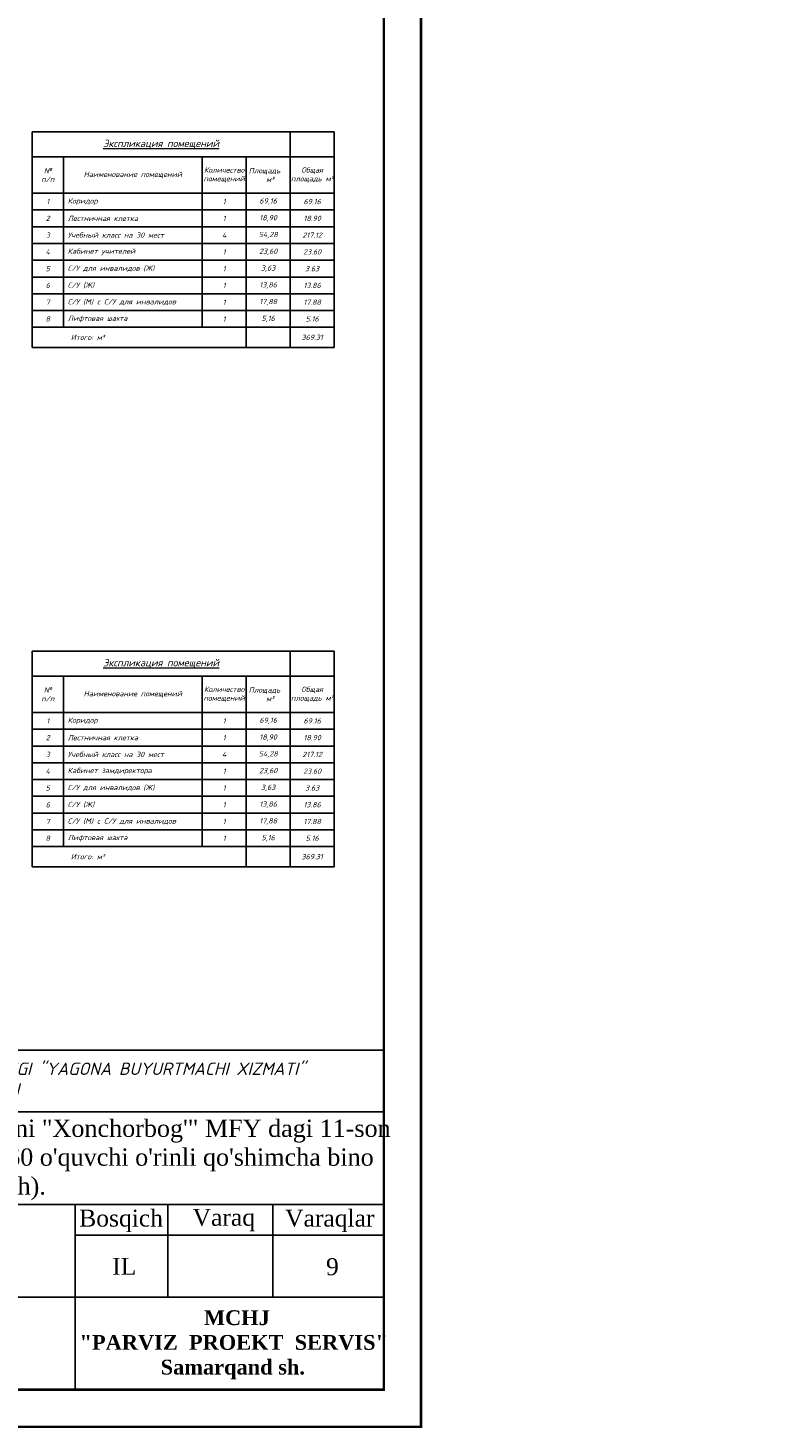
# Model space of a CAD drawing. Header units: millimetres. Extents: x -257011 to 237647566, y 2784933 to 6706507.
# Tile 152 of 256: x 9461863 to 9522113, y 4968392 to 5081731. Entities that reach past the tile are written whole.
import ezdxf

# ---------------------------------------------------------------- set-up
doc = ezdxf.new("R2010")
doc.units = ezdxf.units.MM
doc.header["$LTSCALE"] = 1000
doc.layers.add('(002) Рамка', color=7, linetype='Continuous')
doc.layers.add('Размер 1', color=49, linetype='Continuous', lineweight=20)
doc.styles.add('iso', font='isocpeur.TTF')
doc.styles.add('Roman', font='romans')
doc.styles.get("Standard").update_dxf_attribs({"font": 'ARIALN.TTF'})
doc.styles.add('WMF-Times New Roman0', font='times.ttf')
doc.styles.add('Текст1', font='isocpeui.ttf', dxfattribs={"height": 300})

# ---------------------------------------------------------------- blocks, each defined once
blk = doc.blocks.new('dhyjfyuk')
for p, q in [((4475914, -1184524), (4383414, -1184524)), ((4475914, -1212024), (4475914, -1184524)), ((4415914, -1189524), (4475914, -1189524)), ((4383414, -1197024), (4475914, -1197024)), ((4450914, -1212024), (4450914, -1197024)), ((4458414, -1204524), (4458414, -1197024)), ((4466914, -1204524), (4466914, -1197024)), ((4450914, -1199524), (4475914, -1199524)), ((4383414, -1204524), (4475914, -1204524))]:
    blk.add_line(p, q)
at = {"style": 'WMF-Times New Roman0'}
for s, insert, char_height, width, attachment_point in [('Buyurtmachi:{\\fISOCPEUR|b0|i1|c204|p34; "SAMARQAND VILOYATI HOKIMLIGI "YAGONA\\fISOCPEUR|b0|i1|c0|p34; \\fISOCPEUR|b0|i1|c204|p34;BUYURTMACHI XIZMATI" \\fISOCPEUR|b0|i1|c0|p34;\\P                   \\fISOCPEUR|b0|i1|c204|p34;DAVLAT UNITARKORXONASI}', (4416879, -1186878, 105406), 1000, 59035.39, 4), ('\\pi3453.25486;Samarqand viloyati Toyloq tumani "Хоnсhоrbоg\'" МFY dagi 11-son \\P\\pi1816.32378;maktabni rekonstruksiya qilish. (360 o\'quvchi o\'rinli qo\'shimcha bino \\P\\pi27327.21058;qurish).', (4414694, -1193420), 1400, 60812.6, 4), ('\\pi12888.864;{\\fTimes New Roman|b1|i0|c204|p18;\\C0;MCHJ\\P\\pi2815.884;"PARVIZ  PROEKT  SERVIS"\\P\\pi9383.364;Samarqand sh.\\C256; }', (4448452, -1205594), 1200, 29788.7, 1)]:
    blk.add_mtext(s, dxfattribs=dict(at, insert=insert, char_height=char_height, width=width, attachment_point=attachment_point))
at = {"char_height": 1370.37, "width": 6256.98, "attachment_point": 1}
for s, insert in [('{\\fTimes New Roman|b0|i0|c204|p18;Bosqich}', (4451239, -1197449)), ('{\\fTimes New Roman|b0|i0|c204|p18;Varaq}', (4460421, -1197383)), ('{\\fTimes New Roman|b0|i0|c204|p18;Varaqlar}', (4467912, -1197449)), ('{\\fTimes New Roman|b0|i0|c204|p18;IL}', (4453907, -1201350)), ('{\\fTimes New Roman|b0|i0|c0|p18;9}', (4471227, -1201380))]:
    blk.add_mtext(s, dxfattribs=dict(at, insert=insert))
blk = doc.blocks.new('*T1862')
at = {"layer": 'Размер 1', "color": 0, "linetype": 'ByBlock', "lineweight": -2, "ltscale": 1000, "transparency": 16777216}
for p, q in [((0, 0), (24462, 0)), ((0, 0), (0, -17452)), ((20900, 0), (20900, -17452)), ((24462, 0), (24462, -17452)), ((0, -2027), (24462, -2027)), ((2545, -2027), (2545, -15824)), ((13775, -2027), (13775, -15824)), ((17337, -2027), (17337, -17452)), ((0, -4967), (24462, -4967)), ((0, -6324), (24462, -6324)), ((0, -7681), (24462, -7681)), ((0, -9038), (24462, -9038)), ((0, -10395), (24462, -10395)), ((0, -11752), (24462, -11752)), ((0, -13109), (24462, -13109)), ((0, -14467), (24462, -14467)), ((0, -15824), (24462, -15824)), ((0, -17452), (24462, -17452))]:
    blk.add_line(p, q, dxfattribs=at)
at = {"layer": 'Размер 1', "color": 0, "lineweight": 15, "ltscale": 1000, "transparency": 16777216}
for s, insert, char_height, width, attachment_point, style in [('{\\fISOCPEUR|b1|i1|c204|p34;\\L\\C7;Экспликация помещений}', (10450, -1014), 593.74, 20628.18, 5, 'iso'), ('{\\fISOCPEUR|b1|i1|c204|p34;№\\Pп/п}', (1272, -3497), 424.1, 2273.17, 5, 'iso'), ('{\\fISOCPEUR|b1|i1|c204|p34;\\C7;Наименование помещений }', (8160, -3497), 424.1, 10958.72, 5, 'iso'), ('{\\fISOCPEUR|b1|i1|c204|p34;\\C7;Количество помещений}', (15556, -3497), 424.1, 3291.01, 5, 'iso'), ('{\\fISOCPEUR|b1|i1|c204|p34;\\C7;Площадь     м²}', (19118, -3497), 424.1, 3291.01, 5, 'iso'), ('{\\fISOCPEUR|b1|i1|c204|p34;Общая площадь м²}', (22681, -3497), 424.1, 3291.01, 5, 'iso'), ('Коридор', (2884, -5645), 424.1, 10551.59, 4, 'Текст1'), ('{\\fISOCPEUR|b0|i1|c204|p34;69.16}', (22681, -5645), 424.1, 3291.01, 5, 'iso'), ('Лестничная клетка ', (2884, -7002), 424.1, 10551.59, 4, 'Текст1'), ('{\\fISOCPEUR|b0|i1|c204|p34;18.90}', (22681, -7002), 424.1, 3291.01, 5, 'iso'), ('\\A1;Учебный класс на 30 мест ', (2884, -8360), 424.1, 10551.59, 4, 'Текст1'), ('{\\fISOCPEUR|b0|i1|c204|p34;217.12}', (22681, -8360), 424.1, 3291.01, 5, 'iso'), ('\\A1;Кабинет учителей', (2884, -9717), 424.1, 10551.59, 4, 'Текст1'), ('{\\fISOCPEUR|b0|i1|c204|p34;23.60}', (22681, -9717), 424.1, 3291.01, 5, 'iso'), ('С/У для инвалидов (Ж)', (2884, -11074), 424.1, 10551.59, 4, 'Текст1'), ('{\\fISOCPEUR|b0|i1|c204|p34;3,63}', (19118, -11074), 424.1, 3291.01, 5, 'iso'), ('{\\fISOCPEUR|b0|i1|c204|p34;3.63}', (22681, -11074), 424.1, 3291.01, 5, 'iso'), ('С/У (Ж)', (2884, -12431), 424.1, 10551.59, 4, 'Текст1'), ('{\\fISOCPEUR|b0|i1|c204|p34;13.86}', (22681, -12431), 424.1, 3291.01, 5, 'iso'), ('С/У (М) c С/У для инвалидов ', (2884, -13788), 424.1, 10551.59, 4, 'Текст1'), ('{\\fISOCPEUR|b0|i1|c204|p34;17.88}', (22681, -13788), 424.1, 3291.01, 5, 'iso'), ('Лифтовая шахта', (2884, -15145), 424.1, 10551.59, 4, 'Текст1'), ('{\\fISOCPEUR|b0|i1|c204|p34;5.16}', (22681, -15145), 424.1, 3291.01, 5, 'iso'), ('{\\fISOCPEUR|b0|i1|c204|p34;\\C158;          Итого: м²}', (136, -16638), 424.1, 17065.75, 4, 'iso')]:
    blk.add_mtext(s, dxfattribs=dict(at, insert=insert, char_height=char_height, width=width, attachment_point=attachment_point, style=style))
at = {"layer": 'Размер 1', "color": 7, "lineweight": 15, "ltscale": 1000, "transparency": 16777216, "char_height": 424.1, "attachment_point": 5, "style": 'iso'}
for s, insert, width in [('{\\fISOCPEUR|b0|i1|c204|p34;1}', (1272, -5645), 2273.17), ('{\\fISOCPEUR|b0|i1|c204|p34;1', (15556, -5645), 3291.01), ('{\\fISOCPEUR|b0|i1|c204|p34;69,16}', (19118, -5645), 3291.01), ('{\\fISOCPEUR|b0|i1|c204|p34;2}', (1272, -7002), 2273.17), ('{\\fISOCPEUR|b0|i1|c204|p34;1', (15556, -7002), 3291.01), ('{\\fISOCPEUR|b0|i1|c204|p34;18,90}', (19118, -7002), 3291.01), ('{\\fISOCPEUR|b0|i1|c204|p34;3}', (1272, -8360), 2273.17), ('{\\fISOCPEUR|b0|i1|c204|p34;4', (15556, -8360), 3291.01), ('{\\fISOCPEUR|b0|i1|c204|p34;54,28}', (19118, -8360), 3291.01), ('{\\fISOCPEUR|b0|i1|c204|p34;4}', (1272, -9717), 2273.17), ('{\\fISOCPEUR|b0|i1|c204|p34;1', (15556, -9717), 3291.01), ('{\\fISOCPEUR|b0|i1|c204|p34;23,60}', (19118, -9717), 3291.01), ('{\\fISOCPEUR|b0|i1|c204|p34;5}', (1272, -11074), 2273.17), ('{\\fISOCPEUR|b0|i1|c204|p34;1', (15556, -11074), 3291.01), ('{\\fISOCPEUR|b0|i1|c204|p34;6}', (1272, -12431), 2273.17), ('{\\fISOCPEUR|b0|i1|c204|p34;1', (15556, -12431), 3291.01), ('{\\fISOCPEUR|b0|i1|c204|p34;13,86}', (19118, -12431), 3291.01), ('{\\fISOCPEUR|b0|i1|c204|p34;7}', (1272, -13788), 2273.17), ('{\\fISOCPEUR|b0|i1|c204|p34;1', (15556, -13788), 3291.01), ('{\\fISOCPEUR|b0|i1|c204|p34;17,88}', (19118, -13788), 3291.01), ('{\\fISOCPEUR|b0|i1|c204|p34;8}', (1272, -15145), 2273.17), ('{\\fISOCPEUR|b0|i1|c204|p34;1', (15556, -15145), 3291.01), ('{\\fISOCPEUR|b0|i1|c204|p34;5,16}', (19118, -15145), 3291.01), ('{\\fISOCPEUR|b0|i1|c204|p34;369.31}', (22681, -16638), 3291.01)]:
    blk.add_mtext(s, dxfattribs=dict(at, insert=insert, width=width))
blk = doc.blocks.new('*T1863')
at = {"layer": 'Размер 1', "color": 0, "linetype": 'ByBlock', "lineweight": -2, "ltscale": 1000, "transparency": 16777216}
for p, q in [((0, 0), (24462, 0)), ((0, 0), (0, -17452)), ((20900, 0), (20900, -17452)), ((24462, 0), (24462, -17452)), ((0, -2027), (24462, -2027)), ((2545, -2027), (2545, -15824)), ((13775, -2027), (13775, -15824)), ((17337, -2027), (17337, -17452)), ((0, -4967), (24462, -4967)), ((0, -6324), (24462, -6324)), ((0, -7681), (24462, -7681)), ((0, -9038), (24462, -9038)), ((0, -10395), (24462, -10395)), ((0, -11752), (24462, -11752)), ((0, -13109), (24462, -13109)), ((0, -14467), (24462, -14467)), ((0, -15824), (24462, -15824)), ((0, -17452), (24462, -17452))]:
    blk.add_line(p, q, dxfattribs=at)
at = {"layer": 'Размер 1', "color": 0, "lineweight": 15, "ltscale": 1000, "transparency": 16777216}
for s, insert, char_height, width, attachment_point, style in [('{\\fISOCPEUR|b1|i1|c204|p34;\\L\\C7;Экспликация помещений}', (10450, -1014), 593.74, 20628.18, 5, 'iso'), ('{\\fISOCPEUR|b1|i1|c204|p34;№\\Pп/п}', (1272, -3497), 424.1, 2273.17, 5, 'iso'), ('{\\fISOCPEUR|b1|i1|c204|p34;\\C7;Наименование помещений }', (8160, -3497), 424.1, 10958.72, 5, 'iso'), ('{\\fISOCPEUR|b1|i1|c204|p34;\\C7;Количество помещений}', (15556, -3497), 424.1, 3291.01, 5, 'iso'), ('{\\fISOCPEUR|b1|i1|c204|p34;\\C7;Площадь     м²}', (19118, -3497), 424.1, 3291.01, 5, 'iso'), ('{\\fISOCPEUR|b1|i1|c204|p34;Общая площадь м²}', (22681, -3497), 424.1, 3291.01, 5, 'iso'), ('Коридор', (2884, -5645), 424.1, 10551.59, 4, 'Текст1'), ('{\\fISOCPEUR|b0|i1|c204|p34;69.16}', (22681, -5645), 424.1, 3291.01, 5, 'iso'), ('Лестничная клетка ', (2884, -7002), 424.1, 10551.59, 4, 'Текст1'), ('{\\fISOCPEUR|b0|i1|c204|p34;18.90}', (22681, -7002), 424.1, 3291.01, 5, 'iso'), ('\\A1;Учебный класс на 30 мест ', (2884, -8360), 424.1, 10551.59, 4, 'Текст1'), ('{\\fISOCPEUR|b0|i1|c204|p34;217.12}', (22681, -8360), 424.1, 3291.01, 5, 'iso'), ('\\A1;Кабинет замдиректора', (2884, -9717), 424.1, 10551.59, 4, 'Текст1'), ('{\\fISOCPEUR|b0|i1|c204|p34;23.60}', (22681, -9717), 424.1, 3291.01, 5, 'iso'), ('С/У для инвалидов (Ж)', (2884, -11074), 424.1, 10551.59, 4, 'Текст1'), ('{\\fISOCPEUR|b0|i1|c204|p34;3,63}', (19118, -11074), 424.1, 3291.01, 5, 'iso'), ('{\\fISOCPEUR|b0|i1|c204|p34;3.63}', (22681, -11074), 424.1, 3291.01, 5, 'iso'), ('С/У (Ж)', (2884, -12431), 424.1, 10551.59, 4, 'Текст1'), ('{\\fISOCPEUR|b0|i1|c204|p34;13.86}', (22681, -12431), 424.1, 3291.01, 5, 'iso'), ('С/У (М) c С/У для инвалидов ', (2884, -13788), 424.1, 10551.59, 4, 'Текст1'), ('{\\fISOCPEUR|b0|i1|c204|p34;17.88}', (22681, -13788), 424.1, 3291.01, 5, 'iso'), ('Лифтовая шахта', (2884, -15145), 424.1, 10551.59, 4, 'Текст1'), ('{\\fISOCPEUR|b0|i1|c204|p34;5.16}', (22681, -15145), 424.1, 3291.01, 5, 'iso'), ('{\\fISOCPEUR|b0|i1|c204|p34;\\C158;          Итого: м²}', (136, -16638), 424.1, 17065.75, 4, 'iso')]:
    blk.add_mtext(s, dxfattribs=dict(at, insert=insert, char_height=char_height, width=width, attachment_point=attachment_point, style=style))
at = {"layer": 'Размер 1', "color": 7, "lineweight": 15, "ltscale": 1000, "transparency": 16777216, "char_height": 424.1, "attachment_point": 5, "style": 'iso'}
for s, insert, width in [('{\\fISOCPEUR|b0|i1|c204|p34;1}', (1272, -5645), 2273.17), ('{\\fISOCPEUR|b0|i1|c204|p34;1', (15556, -5645), 3291.01), ('{\\fISOCPEUR|b0|i1|c204|p34;69,16}', (19118, -5645), 3291.01), ('{\\fISOCPEUR|b0|i1|c204|p34;2}', (1272, -7002), 2273.17), ('{\\fISOCPEUR|b0|i1|c204|p34;1', (15556, -7002), 3291.01), ('{\\fISOCPEUR|b0|i1|c204|p34;18,90}', (19118, -7002), 3291.01), ('{\\fISOCPEUR|b0|i1|c204|p34;3}', (1272, -8360), 2273.17), ('{\\fISOCPEUR|b0|i1|c204|p34;4', (15556, -8360), 3291.01), ('{\\fISOCPEUR|b0|i1|c204|p34;54,28}', (19118, -8360), 3291.01), ('{\\fISOCPEUR|b0|i1|c204|p34;4}', (1272, -9717), 2273.17), ('{\\fISOCPEUR|b0|i1|c204|p34;1', (15556, -9717), 3291.01), ('{\\fISOCPEUR|b0|i1|c204|p34;23,60}', (19118, -9717), 3291.01), ('{\\fISOCPEUR|b0|i1|c204|p34;5}', (1272, -11074), 2273.17), ('{\\fISOCPEUR|b0|i1|c204|p34;1', (15556, -11074), 3291.01), ('{\\fISOCPEUR|b0|i1|c204|p34;6}', (1272, -12431), 2273.17), ('{\\fISOCPEUR|b0|i1|c204|p34;1', (15556, -12431), 3291.01), ('{\\fISOCPEUR|b0|i1|c204|p34;13,86}', (19118, -12431), 3291.01), ('{\\fISOCPEUR|b0|i1|c204|p34;7}', (1272, -13788), 2273.17), ('{\\fISOCPEUR|b0|i1|c204|p34;1', (15556, -13788), 3291.01), ('{\\fISOCPEUR|b0|i1|c204|p34;17,88}', (19118, -13788), 3291.01), ('{\\fISOCPEUR|b0|i1|c204|p34;8}', (1272, -15145), 2273.17), ('{\\fISOCPEUR|b0|i1|c204|p34;1', (15556, -15145), 3291.01), ('{\\fISOCPEUR|b0|i1|c204|p34;5,16}', (19118, -15145), 3291.01), ('{\\fISOCPEUR|b0|i1|c204|p34;369.31}', (22681, -16638), 3291.01)]:
    blk.add_mtext(s, dxfattribs=dict(at, insert=insert, width=width))

msp = doc.modelspace()

# ---------------------------------------------------------------- linework, layer by layer
at = {"lineweight": 30, "ltscale": 1000, "const_width": 200}
for points in [[(9199214.586, 4968492.069), (9493684.283, 4968492.069), (9493684.283, 5384956.354), (9199214.586, 5384956.354)], [(9202214.586, 4971492.069), (9490684.283, 4971492.069), (9490684.283, 5381956.354), (9202214.586, 5381956.354)]]:
    msp.add_lwpolyline(points, close=True, dxfattribs=at)

# ---------------------------------------------------------------- block references
at = {"layer": '(002) Рамка', "lineweight": 50}
msp.add_blockref('dhyjfyuk', (5014770.138, 6183516.362), dxfattribs=at)
for name, p in [('*T1862', (9462194.498, 5073324.295)), ('*T1863', (9462194.498, 5031282.986))]:
    msp.add_blockref(name, p)

# ---------------------------------------------------------------- texts
at = {"color": 7, "lineweight": 30, "insert": (9274450.095, 5036394.889), "char_height": 939.4258, "width": 8914.89017, "attachment_point": 1}
msp.add_mtext('\\pi2351.83787;{\\fTimes New Roman|b0|i0|c204|p18;\\C256;Qurilish         \\P\\pi2708.16847;  hajmi\\P\\pi3422.97631;   m³}', dxfattribs=at)
at = {"insert": (9196732.232, 4979046.798), "char_height": 1484.641859, "width": 79822.57247, "attachment_point": 4, "style": 'Roman'}
msp.add_mtext('\\pi18148.64809,t23754.26974,93492.78231;{\\fArial|b0|i0|c0|p34;2.^I \\fArial|b0|i0|c204|p34;Qurilish belgilangan "A" nuqtasidan amalga oshiriladi.}', dxfattribs=at)

doc.saveas('drawing.dxf')
